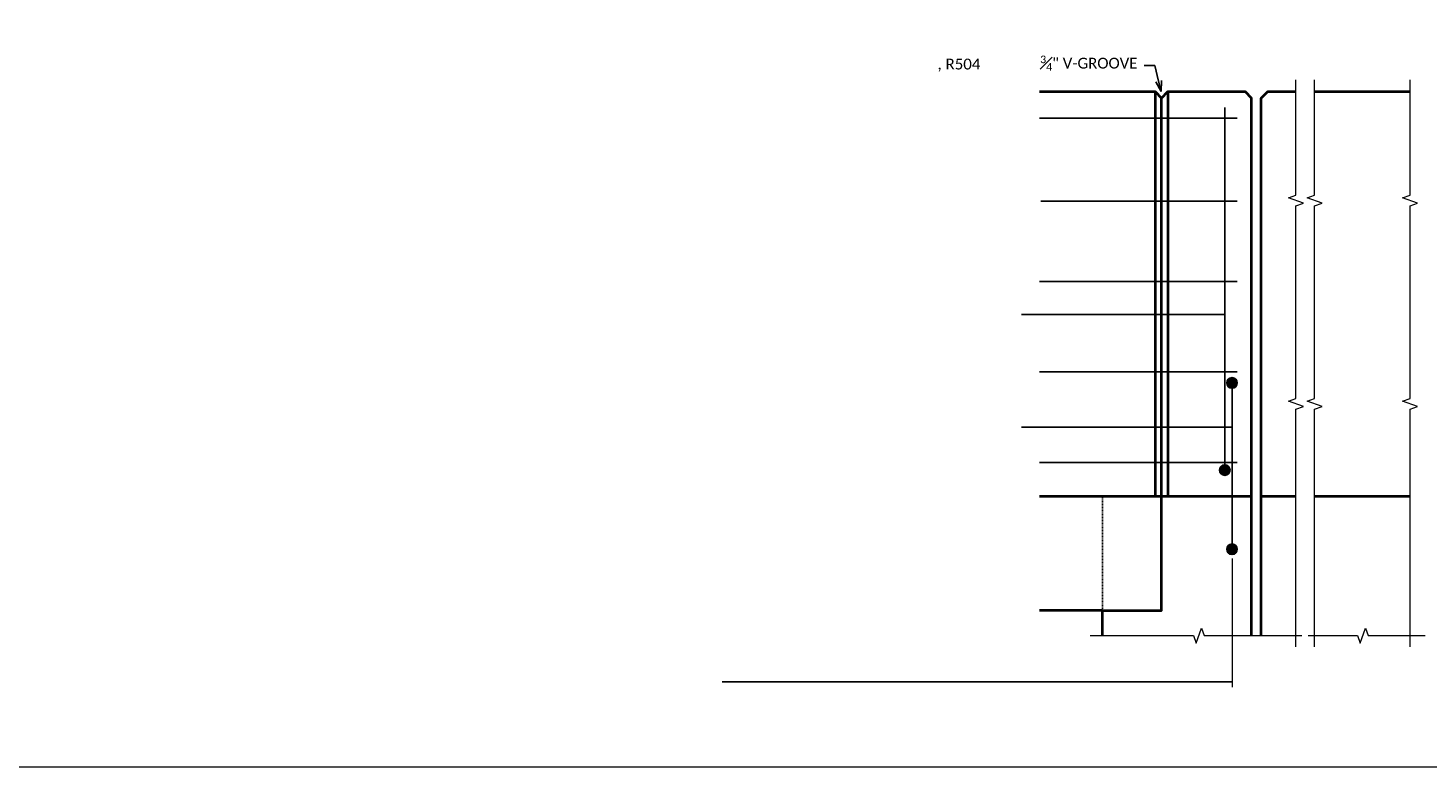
# Model space of a CAD drawing. Extents: x -2227 to -297, y 1392 to 1850.
# Tile 2 of 8: x -903 to -709, y 1392 to 1495. Entities that reach past the tile are written whole.
import ezdxf
from ezdxf import colors
from ezdxf.entities.mleader import LeaderData, LeaderLine
from ezdxf.enums import TextEntityAlignment as Align
from ezdxf.math import Vec2, Vec3

# ---------------------------------------------------------------- set-up
doc = ezdxf.new("R2010")
doc.units = 0
doc.header["$MEASUREMENT"] = 0
doc.linetypes.add('Wisdot2', pattern=[0.125, 0.0625, -0.0625])
for name, color, linetype, lineweight in [('B_ANNO_BREAK', 7, 'Continuous', 18), ('B_ANNO_DIM', 7, 'Continuous', 18), ('B_ANNO_TEXT', 7, 'Continuous', 18), ('B_CONC_ABUT', 30, 'Continuous', 40), ('B_CONC_APPR', 32, 'Continuous', 40), ('B_CONC_PPT', 12, 'Continuous', 40), ('B_DETAIL_HIDDEN', 7, 'Wisdot2', 25), ('B_REBAR', 5, 'Continuous', 25)]:
    doc.layers.add(name, color=color, linetype=linetype, lineweight=lineweight)
doc.layers.add('B_ANNO_NOPLOT', color=47, linetype='Continuous', lineweight=18, plot=False)
doc.styles.add('Annotative', font='calibri.ttf', dxfattribs={"height": 0.0625})
doc.styles.get("Standard").update_dxf_attribs({"font": 'calibri.ttf'})
doc.dimstyles.new('Annotative', dxfattribs={"dimscale": 0, "dimtxt": 0.0625, "dimasz": 0.0625, "dimexe": 0.03125, "dimexo": 0.03125, "dimgap": 0.03125, "dimtad": 1, "dimdec": 8, "dimzin": 3, "dimdsep": 46, "dimlunit": 4, "dimtxsty": 'Standard', "dimblk": 'OPEN30', "dimcen": 0.03125, "dimaunit": 1, "dimadec": 0, "dimazin": 3, "dimtfac": 0.75, "dimtdec": 8, "dimtofl": 0, "dimtmove": 0, "dimatfit": 3, "dimldrblk": 'OPEN30', "dimfxl": 1, "dimtfill": 1, "dimfrac": 1, "dimtolj": 1, "dimtzin": 0, "dimarcsym": 0})

# ---------------------------------------------------------------- blocks, each defined once
blk = doc.blocks.new('*U48')
at = {"layer": 'B_ANNO_NOPLOT', "flags": 128}
blk.add_lwpolyline([(0, 0), (0, 252), (323.93, 252), (323.93, 238.86), (378, 238.86), (378, 40.5), (316.57, 40.5), (316.57, 0)], close=True, dxfattribs=at)
at = {"layer": 'B_ANNO_TEXT', "insert": (136.58, 98.09), "char_height": 1.5, "width": 25.6273, "attachment_point": 1, "style": 'Annotative'}
blk.add_mtext('\\pxql;, R504', dxfattribs=at)
at = {"layer": 'B_ANNO_TEXT', "style": 'Annotative'}
for tag, p in [('BQ7', (316.23, 210.85)), ('BQ8', (323.98, 210.84)), ('BL2', (334.56, 210.84))]:
    blk.add_attdef(tag, text='', height=1.5, dxfattribs=at).set_placement(p, align=Align.CENTER)
blk = doc.blocks.new('_Open30')
at = {"color": 0, "linetype": 'ByBlock', "lineweight": -2}
for p, q in [((-1, 0.27), (0, 0)), ((0, 0), (-1, -0.27)), ((0, 0), (-1, 0))]:
    blk.add_line(p, q, dxfattribs=at)
blk = doc.blocks.new('*U1457')
at = {"layer": 'B_REBAR'}
h = blk.add_hatch(color=256, dxfattribs=at)
edge = h.paths.add_edge_path()
edge.add_arc((177.33331703, 53.18425235), 0.73169322, 0, 360)
h = blk.add_hatch(color=256, dxfattribs=at)
edge = h.paths.add_edge_path()
edge.add_arc((176.33184131, 41.1142907), 0.73169322, 0, 360)
h = blk.add_hatch(color=256, dxfattribs=at)
edge = h.paths.add_edge_path()
edge.add_arc((177.33331703, 30.15582524), 0.73169322, 0, 360)
at = {"layer": 'B_ANNO_BREAK', "flags": 128}
for points in [[(186.17904185, 16.63419903), (186.17904185, 49.53116482), (187.20999023, 49.90639934), (185.14809348, 50.65686839), (186.17904185, 51.03210291), (186.17904185, 77.6906225), (187.20999023, 78.06585703), (185.14809348, 78.81632607), (186.17904185, 79.19156059), (186.17904185, 95.17368073)], [(188.75677066, 16.63419903), (188.75677066, 49.53116482), (189.78771904, 49.90639934), (187.72582229, 50.65686839), (188.75677066, 51.03210291), (188.75677066, 77.6906225), (189.78771904, 78.06585703), (187.72582229, 78.81632607), (188.75677066, 79.19156059), (188.75677066, 95.17368073)], [(201.97189859, 16.63419903), (201.97189859, 49.53116482), (203.00284696, 49.90639934), (200.94095021, 50.65686839), (201.97189859, 51.03210291), (201.97189859, 77.6906225), (203.00284696, 78.06585703), (200.94095021, 78.81632607), (201.97189859, 79.19156059), (201.97189859, 95.17368073)], [(157.68456503, 18.19988257), (171.99249679, 18.19988257), (172.36773131, 17.16893419), (173.11820036, 19.23083094), (173.49343488, 18.19988257), (186.99266143, 18.19988257)], [(187.86092856, 18.19988257), (194.69279366, 18.19988257), (195.06802818, 17.16893419), (195.81849723, 19.23083094), (196.19373175, 18.19988257), (204.08397673, 18.19988257)]]:
    blk.add_lwpolyline(points, dxfattribs=at)
at = {"layer": 'B_ANNO_DIM'}
blk.add_line((177.33331703, 28.88457963), (177.33331703, 11.03638596), dxfattribs=at)
at = {"layer": 'B_ANNO_NOPLOT', "flags": 128}
blk.add_lwpolyline([(0, 0), (-0.0000001, 252.00000008), (323.92766256, 252.00000013), (323.92766256, 238.85516121), (377.9999999, 238.85516124), (377.99999998, 40.4996053), (316.57075279, 40.49960529), (316.57075281, 0.00000012)], close=True, dxfattribs=at)
at = {"layer": 'B_CONC_ABUT', "lineweight": 40}
blk.add_line((188.75677066, 37.48387499), (201.97189859, 37.48387499), dxfattribs=at)
at = {"layer": 'B_CONC_ABUT', "lineweight": 40, "flags": 128}
for points in [[(159.42374876, 18.19988257), (159.42374876, 21.69649779), (167.58126946, 21.69649779), (167.58126946, 37.48387499), (180.00344313, 37.48387499), (180.00344313, 18.19988257)], [(181.38344313, 18.19988257), (181.38344313, 37.48387499), (186.17904185, 37.48387499)]]:
    blk.add_lwpolyline(points, dxfattribs=at)
at = {"layer": 'B_CONC_APPR'}
for p, q in [((150.68314817, 37.48387499), (167.58126946, 37.48387499)), ((159.42374876, 21.69649779), (150.68314817, 21.69649779))]:
    blk.add_line(p, q, dxfattribs=at)
at = {"layer": 'B_CONC_PPT'}
for p, q in [((166.68567822, 93.5253583), (166.68567822, 37.48387499)), ((168.47588829, 93.5253583), (168.47588829, 37.48387499))]:
    blk.add_line(p, q, dxfattribs=at)
at = {"layer": 'B_CONC_PPT', "flags": 128}
for points in [[(150.68314817, 93.5253583), (166.68567822, 93.5253583), (167.58126946, 92.63073947)], [(167.58126946, 37.48387499), (167.58126946, 92.63073947), (168.47588829, 93.5253583), (179.15518946, 93.5253583), (180.00344313, 92.67802564), (180.00344313, 37.48387499)], [(181.38344313, 37.48387499), (181.38344313, 92.6266644), (182.28213704, 93.5253583), (186.17904185, 93.5253583)], [(188.75677066, 93.5253583), (201.97189859, 93.5253583)]]:
    blk.add_lwpolyline(points, dxfattribs=at)
at = {"layer": 'B_DETAIL_HIDDEN'}
blk.add_line((159.42374876, 21.69649779), (159.42374876, 37.48387499), dxfattribs=at)
at = {"layer": 'B_REBAR'}
for p, q in [((176.33184131, 91.31943634), (176.33184131, 41.84592718)), ((178.05766126, 89.83420119), (150.68314817, 89.83420119)), ((178.05766126, 78.36822177), (150.88335624, 78.36822177)), ((178.05766126, 67.24056512), (150.68314817, 67.24056512)), ((178.05766126, 54.72195138), (150.68314817, 54.72195138)), ((177.33331703, 52.45255913), (177.33331703, 30.88751846)), ((178.05766126, 42.1680411), (150.68314817, 42.1680411))]:
    blk.add_line(p, q, dxfattribs=at)
for centre in [(177.33331703, 53.18425235), (176.33184131, 41.1142907), (177.33331703, 30.15582524)]:
    blk.add_circle(centre, 0.73169322, dxfattribs=at)
at = {"layer": 'B_ANNO_DIM'}
for points in [[(176.33184131, 62.66388508), (148.19325334, 62.66079054)], [(177.33331703, 47.0537073), (148.19325334, 47.05028981)], [(177.33331703, 11.78638596), (106.78495277, 11.78318128)]]:
    blk.add_leader(points, dimstyle='Annotative', override={"dimscale": 0, "dimgap": 0.03125, "dimtad": 0}, dxfattribs=at)
ml = blk.add_multileader_mtext('Standard', dxfattribs=at)
ml.set_content('\\A1;{\\H0.7x;\\S3#4;}" V-GROOVE', color=256)
ml.set_leader_properties()
ml.set_arrow_properties(name='OPEN30')
ml.build(insert=Vec2(0, 0))
ml.multileader.update_dxf_attribs({"text_right_attachment_type": 3, "dogleg_length": 0.0625, "arrow_head_size": 1.5, "scale": 24})
ctx = ml.context
ctx.base_point, ctx.scale, ctx.char_height, ctx.arrow_head_size, ctx.landing_gap_size, ctx.plane_origin = Vec3(150.0331083, 97.75360769), 24, 1.5, 1.5, 0.75, Vec3(167.58581756, 93.52535845)
ctx.right_attachment = 3
notes = []
notes.append((ctx, [(0, (1, 1, 0), (166.66630061, 97.12291538), (-1, 0), 1.5, [(0, [(167.53683037, 93.52535845)], 0, [])])]))
ctx.mtext.insert, ctx.mtext.flow_direction = Vec3(150.7831083, 98.51456923), 5
for ctx, leaders in notes:
    for number, flags, end, landing, length, lines in leaders:
        leader = LeaderData()
        leader.index, (leader.has_last_leader_line, leader.has_dogleg_vector, leader.attachment_direction) = number, flags
        leader.last_leader_point, leader.dogleg_vector, leader.dogleg_length = Vec3(end), Vec3(landing), length
        for number, points, colour, breaks in lines:
            line = LeaderLine()
            line.index, line.vertices, line.color, line.breaks = number, Vec3.list(points), colors.encode_raw_color(colour), breaks
            leader.lines.append(line)
        ctx.leaders.append(leader)

msp = doc.modelspace()

# ---------------------------------------------------------------- block references
msp.add_blockref('*U48', (-913.33, 1392.48))

# ---------------------------------------------------------------- next in the draw order: block references
msp.add_blockref('*U1457', (-913.33, 1392.48))

doc.saveas('drawing.dxf')
